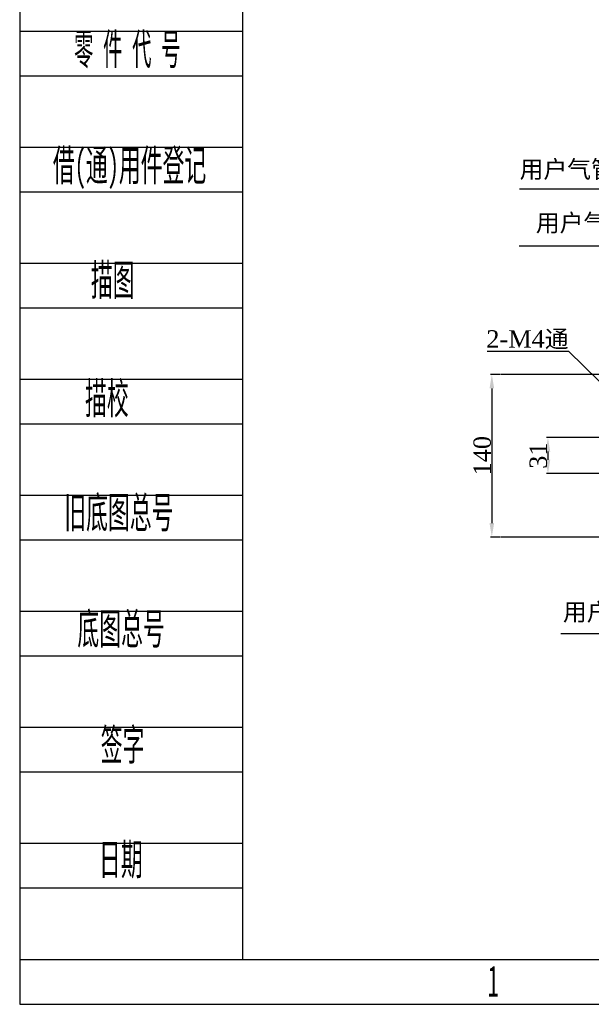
# Model space of a CAD drawing. Header units: millimetres. Extents: x 7590 to 10884, y -1862 to 419.
# Tile 1 of 83: x 7590 to 8083, y -1862 to -1014. Entities that reach past the tile are written whole.
import ezdxf

# ---------------------------------------------------------------- set-up
doc = ezdxf.new("R2010")
doc.units = ezdxf.units.MM
doc.header["$PDSIZE"] = -1
doc.linetypes.add('HIDDEN', pattern=[1.905, 1.27, -0.635])
doc.layers.add('10', color=7, linetype='Continuous')
doc.layers.add('5', color=7, linetype='Continuous')
doc.styles.add('SLDTEXTSTYLE0', font='TXT', dxfattribs={"width": 0.7})
doc.styles.add('SLDTEXTSTYLE1', font='TXT', dxfattribs={"width": 0.7, "bigfont": 'bigfont'})
doc.styles.add('SLDTEXTSTYLE2', font='TXT', dxfattribs={"width": 0.616667})
doc.styles.get("Standard").update_dxf_attribs({"font": 'times.ttf'})
doc.dimstyles.new('ISO-25', dxfattribs={"dimtxt": 18, "dimasz": 15, "dimexe": 1.25, "dimexo": 0.625, "dimtad": 1, "dimtoh": 1, "dimtxsty": 'Standard', "dimcen": 2.5, "dimadec": 0, "dimazin": 0, "dimtfac": 1, "dimtmove": 0, "dimatfit": 3, "dimfxl": 1, "dimarcsym": 0})

# ---------------------------------------------------------------- blocks, each defined once
blk = doc.blocks.new('*D110')
at = {"color": 0, "lineweight": -2}
for p, q in [((8004.16, -1319.59), (7995.6, -1319.59)), ((7996.85, -1331.59), (7996.85, -1447.5)), ((8004.16, -1459.5), (7995.6, -1459.5))]:
    blk.add_line(p, q, dxfattribs=at)
at = {"color": 0}
for points in [[(7998.85, -1331.59), (7994.85, -1331.59), (7996.85, -1319.59)], [(7994.85, -1447.5), (7998.85, -1447.5), (7996.85, -1459.5)]]:
    blk.add_solid(points, dxfattribs=at)
at = {"layer": 'Defpoints', "color": 0}
for p in [(8004.78, -1319.59), (7996.85, -1459.5), (8004.78, -1459.5)]:
    blk.add_point(p, dxfattribs=at)
at = {"color": 0, "insert": (7988.6, -1389.55), "char_height": 15, "attachment_point": 5, "rotation": 90}
blk.add_mtext('140', dxfattribs=at)
blk = doc.blocks.new('*D114')
at = {"color": 0, "lineweight": -2}
for p, q in [((7992.8, -1299.7), (8062.78, -1299.7)), ((8062.78, -1299.7), (8129.36, -1364.47)), ((8140.32, -1375.14), (8137.96, -1372.84)), ((8148.93, -1383.5), (8157.53, -1391.87))]:
    blk.add_line(p, q, dxfattribs=at)
at = {"color": 0}
for points in [[(8127.96, -1365.9), (8130.75, -1363.03), (8137.96, -1372.84)], [(8150.32, -1382.07), (8147.53, -1384.94), (8140.32, -1375.14)]]:
    blk.add_solid(points, dxfattribs=at)
at = {"layer": 'Defpoints', "color": 0}
for p in [(8137.96, -1372.84), (8140.32, -1375.14)]:
    blk.add_point(p, dxfattribs=at)
at = {"color": 0, "insert": (8027.48, -1289.77), "char_height": 15, "attachment_point": 5}
blk.add_mtext('{\\fTimes New Roman|b0|i0|c0|p0;2-M4\\f宋体|b0|i0|c134|p0;通}', dxfattribs=at)
blk = doc.blocks.new('*D115')
at = {"color": 0, "lineweight": -2}
for p, q in [((8138.52, -1373.99), (8043.9, -1373.99)), ((8045.15, -1385.99), (8045.15, -1392.99)), ((8138.52, -1404.99), (8043.9, -1404.99))]:
    blk.add_line(p, q, dxfattribs=at)
at = {"color": 0}
for points in [[(8047.15, -1385.99), (8043.15, -1385.99), (8045.15, -1373.99)], [(8043.15, -1392.99), (8047.15, -1392.99), (8045.15, -1404.99)]]:
    blk.add_solid(points, dxfattribs=at)
at = {"layer": 'Defpoints', "color": 0}
for p in [(8139.14, -1373.99), (8045.15, -1404.99), (8139.14, -1404.99)]:
    blk.add_point(p, dxfattribs=at)
at = {"color": 0, "insert": (8036.89, -1389.49), "char_height": 15, "attachment_point": 5, "rotation": 90}
blk.add_mtext('31', dxfattribs=at)

msp = doc.modelspace()

# ---------------------------------------------------------------- linework, layer by layer
for p, q in [((8208.695, -1160.262), (8020.674, -1160.262)), ((8200.95, -1209.267), (8020.337, -1209.267)), ((8279.002, -1319.593), (8004.783, -1319.593)), ((8294.425, -1459.504), (8004.783, -1459.504)), ((8229.909, -1542.731), (8056.386, -1542.731))]:
    msp.add_line(p, q)
at = {"layer": '5'}
for p, q in [((7590.183, 419.328), (7590.183, -1861.632)), ((7782.183, 380.928), (7782.183, -1823.232)), ((7782.183, -1024.512), (7590.183, -1024.512)), ((7782.183, -1062.912), (7590.183, -1062.912)), ((7782.183, -1124.352), (7590.183, -1124.352)), ((7782.183, -1162.752), (7590.183, -1162.752)), ((7782.183, -1224.192), (7590.183, -1224.192)), ((7782.183, -1262.592), (7590.183, -1262.592)), ((7782.183, -1324.032), (7590.183, -1324.032)), ((7782.183, -1362.432), (7590.183, -1362.432)), ((7782.183, -1423.872), (7590.183, -1423.872)), ((7782.183, -1462.272), (7590.183, -1462.272)), ((7782.183, -1523.712), (7590.183, -1523.712)), ((7782.183, -1562.112), (7590.183, -1562.112)), ((7782.183, -1623.552), (7590.183, -1623.552)), ((7782.183, -1661.952), (7590.183, -1661.952)), ((7782.183, -1723.392), (7590.183, -1723.392)), ((7782.183, -1761.792), (7590.183, -1761.792)), ((10777.383, -1823.232), (7590.183, -1823.232)), ((7590.183, -1861.632), (10815.783, -1861.632))]:
    msp.add_line(p, q, dxfattribs=at)

# ---------------------------------------------------------------- texts
at = {"linetype": 'HIDDEN', "char_height": 15, "attachment_point": 1}
for s, insert, width in [('{\\f宋体|b0|i0|c134|p2;用户气管3（φ6白）}', (8020.815, -1135.503), 249.0481), ('{\\f宋体|b0|i0|c134|p2;用户气管2（φ4）}', (8034.793, -1181.633), 234.43798), ('{\\f宋体|b0|i0|c134|p2;用户气管1(φ6黑)}', (8058.114, -1516.53), 247.5133)]:
    msp.add_mtext(s, dxfattribs=dict(at, insert=insert, width=width))
at = {"layer": '10', "color": 7, "char_height": 26.88}
for s, insert, attachment_point, style in [('{\\fHYSWLongFangSong|b0|i0|c134|p2;零 件 代 号}', (7637.023, -1026.176), 1, 'SLDTEXTSTYLE2'), ('{\\fHYSWLongFangSong|b0|i0|c134|p2;借(通)用件登记}', (7618.772, -1126.145), 1, 'SLDTEXTSTYLE1'), ('{\\fHYSWLongFangSong|b0|i0|c134|p2;描图}', (7670.337, -1224.888), 2, 'SLDTEXTSTYLE1'), ('{\\fHYSWLongFangSong|b0|i0|c134|p2;描校}', (7665.288, -1326.692), 2, 'SLDTEXTSTYLE1'), ('{\\fHYSWLongFangSong|b0|i0|c134|p2;旧底图总号}', (7628.583, -1424.933), 1, 'SLDTEXTSTYLE1'), ('{\\fHYSWLongFangSong|b0|i0|c134|p2;底图总号}', (7639.855, -1524.93), 1, 'SLDTEXTSTYLE1'), ('{\\fHYSWLongFangSong|b0|i0|c134|p2;签字}', (7678.817, -1624.801), 2, 'SLDTEXTSTYLE1'), ('{\\fHYSWLongFangSong|b0|i0|c134|p2;日期}', (7677.305, -1723.445), 2, 'SLDTEXTSTYLE1'), ('{\\fHYSWLongFangSong|b0|i0|c134|p2;1}', (7998.073, -1828.271), 2, 'SLDTEXTSTYLE0')]:
    msp.add_mtext(s, dxfattribs=dict(at, insert=insert, attachment_point=attachment_point, style=style))

# ---------------------------------------------------------------- dimensions: what is measured, and where the dimension line sits
dim = msp.add_diameter_dim_2p(p1=(8140.325, -1375.137), p2=(8137.959, -1372.835), text='{\\fTimes New Roman|b0|i0|c0|p0;2-M4\\f宋体|b0|i0|c134|p0;通}', dimstyle='ISO-25', override={"dimtxt": 15, "dimasz": 12})
dim.commit()
dim.dimension.update_dxf_attribs({"geometry": '*D114', "text_midpoint": (8062.78, -1299.697), "dimtype": 163})
dim = msp.add_linear_dim(base=(7996.85, -1459.504), p1=(8004.783, -1319.593), p2=(8004.783, -1459.504), angle=90, text='140', dimstyle='ISO-25', override={"dimtxt": 15, "dimasz": 12})
dim.commit()
dim.dimension.update_dxf_attribs({"geometry": '*D110', "text_midpoint": (7996.85, -1389.548), "dimtype": 160})
dim = msp.add_linear_dim(base=(8045.147, -1404.986), p1=(8139.142, -1373.986), p2=(8139.142, -1404.986), angle=90, dimstyle='ISO-25', override={"dimtxt": 15, "dimasz": 12})
dim.commit()
dim.dimension.update_dxf_attribs({"geometry": '*D115', "text_midpoint": (8036.892, -1389.486)})

doc.saveas('drawing.dxf')
